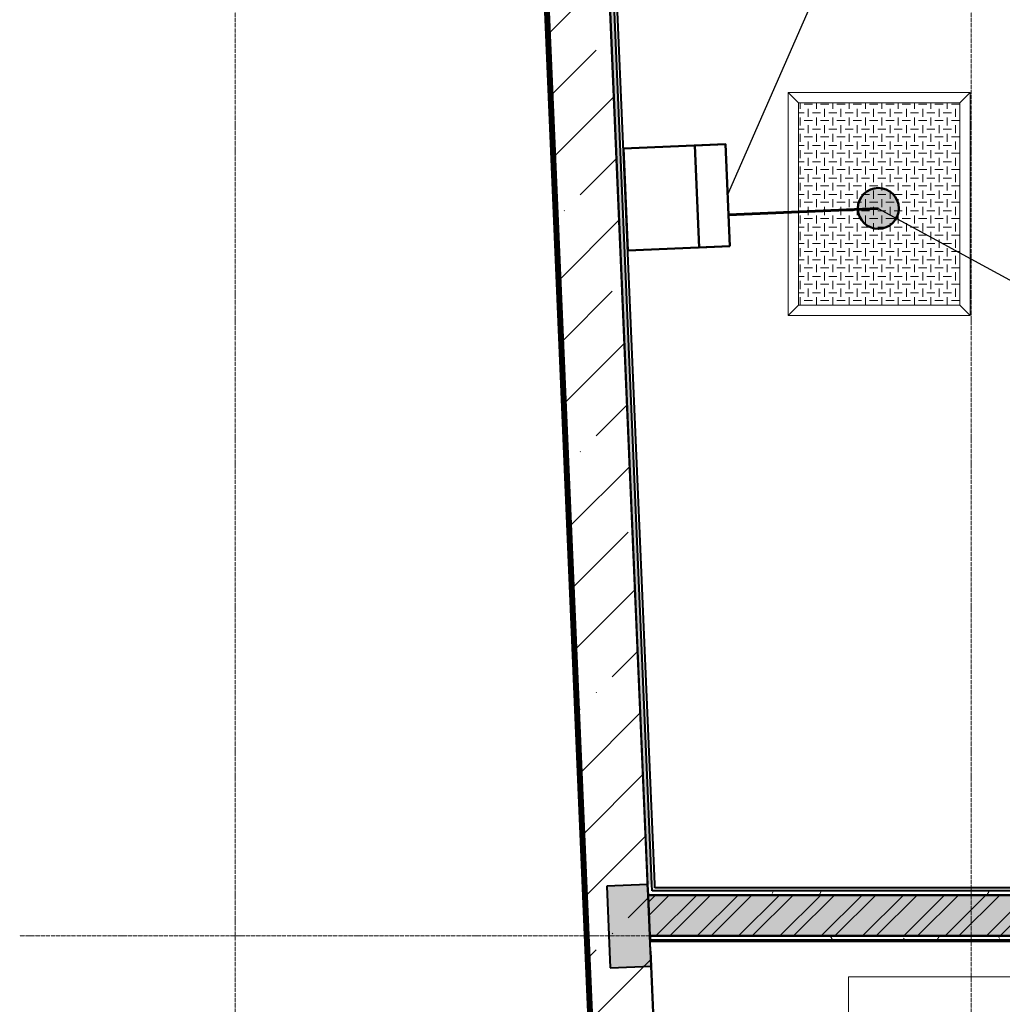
# Model space of a CAD drawing. Header units: millimetres. Extents: x 2069 to 83669, y 801 to 118701.
# Tile 107 of 145: x 9202 to 14010, y 94419 to 99236. Entities that reach past the tile are written whole.
import ezdxf
from ezdxf import colors
from ezdxf.entities.mleader import LeaderData, LeaderLine
from ezdxf.math import Vec2, Vec3

# ---------------------------------------------------------------- set-up
doc = ezdxf.new("R2010")
doc.units = ezdxf.units.MM
doc.set_wipeout_variables(frame=1)
doc.linetypes.add('ADSK_Линия сетки', pattern=[25, 20, -2.5, 0, -2.5])
doc.linetypes.add('CONTINOUS', pattern=[0])
for name, color, linetype, lineweight in [('Каркас несущий', 7, 'Continuous', 18), ('КИП_выноска', 6, 'Continuous', 25), ('КИП_прибор', 140, 'Continuous', 50), ('КИП_трасса', 3, 'Continuous', 60), ('Окна', 7, 'Continuous', 18), ('Оси', 7, 'Continuous', 9), ('Парковка', 7, 'Continuous', 18), ('Стены разрез', 7, 'Continuous', 40), ('Стены штриховка', 7, 'Continuous', 40)]:
    doc.layers.add(name, color=color, linetype=linetype, lineweight=lineweight)
doc.styles.add('Arial', font='arial.ttf', dxfattribs={"width": 0.85, "height": 350})
doc.styles.add('GOST 2.304', font='simplex.shx', dxfattribs={"width": 0.65, "oblique": 15})
pattern_1 = [(0, (0, 0), (406.4, 101.6), [33.528, -271.272, 33.528, -271.272, -1625.6]), (0, (0, 0), (406.4, 101.6), [-609.6, 33.528, -576.072, 33.528, -271.272, -711.2]), (0, (0, 0), (406.4, 101.6), [-1524, 33.528, -169.672, 33.528, -474.472]), (120, (152.4, 50.8), (-291.188181, 301.1527241), [33.528, -271.272, 33.528, -271.272, -1625.6]), (120, (152.4, 50.8), (-291.188181, 301.1527241), [-609.6, 33.528, -576.072, 33.528, -271.272, -711.2]), (120, (152.4, 50.8), (-291.188181, 301.1527241), [-1524, 33.528, -169.672, 33.528, -474.472]), (240, (203.2, 254), (-115.211819, -402.7527241), [33.528, -271.272, 33.528, -271.272, -1625.6]), (240, (203.2, 254), (-115.211819, -402.7527241), [-609.6, 33.528, -576.072, 33.528, -271.272, -711.2]), (240, (203.2, 254), (-115.211819, -402.7527241), [-1524, 33.528, -169.672, 33.528, -474.472])]

# ---------------------------------------------------------------- blocks, each defined once
blk = doc.blocks.new('105_Приямок_C крышкой - 800х1000-3698029-Оборудование_B2_-11_400__На лист секция 6_-11_400')
at = {"layer": 'Каркас несущий', "lineweight": 9, "true_color": 0xd2d2d2}
h = blk.add_hatch(dxfattribs=at)
h.set_pattern_fill('FP_3', color=254, style=0, pattern_type=2)
h.set_pattern_definition([(180, (-42.23, -380), (5e-14, 400), [40, -360]), (180, (-122.23, -380), (5e-14, 400), [40, -360]), (180, (-202.23, -380), (5e-14, 400), [40, -360]), (180, (-282.23, -380), (5e-14, 400), [40, -360]), (180, (-362.23, -380), (5e-14, 400), [37.77, -362.23]), (270, (-100, -360), (400, 2e-14), [40, -360]), (270, (-180, -360), (400, 2e-14), [40, -360]), (270, (-260, -360), (400, 2e-14), [40, -360]), (270, (-340, -360), (400, 2e-14), [40, -360]), (270, (-20, -360), (400, 2e-14), [40, -360]), (180, (0, -340), (5e-14, 400), [40, -360]), (180, (-80, -340), (5e-14, 400), [40, -360]), (180, (-160, -340), (5e-14, 400), [40, -360]), (180, (-240, -340), (5e-14, 400), [40, -360]), (180, (-320, -340), (5e-14, 400), [40, -360]), (270, (-57.77, -320), (400, 2e-14), [40, -360]), (270, (-137.77, -320), (400, 2e-14), [40, -360]), (270, (-217.77, -320), (400, 2e-14), [40, -360]), (270, (-297.77, -320), (400, 2e-14), [40, -360]), (270, (-377.77, -320), (400, 2e-14), [40, -360]), (180, (-42.23, -300), (5e-14, 400), [40, -360]), (180, (-122.23, -300), (5e-14, 400), [40, -360]), (180, (-202.23, -300), (5e-14, 400), [40, -360]), (180, (-282.23, -300), (5e-14, 400), [40, -360]), (180, (-362.23, -300), (5e-14, 400), [37.77, -362.23]), (270, (-100, -280), (400, 2e-14), [40, -360]), (270, (-180, -280), (400, 2e-14), [40, -360]), (270, (-260, -280), (400, 2e-14), [40, -360]), (270, (-340, -280), (400, 2e-14), [40, -360]), (270, (-20, -280), (400, 2e-14), [40, -360]), (180, (0, -260), (5e-14, 400), [40, -360]), (180, (-80, -260), (5e-14, 400), [40, -360]), (180, (-160, -260), (5e-14, 400), [40, -360]), (180, (-240, -260), (5e-14, 400), [40, -360]), (180, (-320, -260), (5e-14, 400), [40, -360]), (270, (-57.77, -240), (400, 2e-14), [40, -360]), (270, (-137.77, -240), (400, 2e-14), [40, -360]), (270, (-217.77, -240), (400, 2e-14), [40, -360]), (270, (-297.77, -240), (400, 2e-14), [40, -360]), (270, (-377.77, -240), (400, 2e-14), [40, -360]), (180, (-42.23, -220), (5e-14, 400), [40, -360]), (180, (-122.23, -220), (5e-14, 400), [40, -360]), (180, (-202.23, -220), (5e-14, 400), [40, -360]), (180, (-282.23, -220), (5e-14, 400), [40, -360]), (180, (-362.23, -220), (5e-14, 400), [37.77, -362.23]), (270, (-100, -200), (400, 2e-14), [40, -360]), (270, (-180, -200), (400, 2e-14), [40, -360]), (270, (-260, -200), (400, 2e-14), [40, -360]), (270, (-340, -200), (400, 2e-14), [40, -360]), (270, (-20, -200), (400, 2e-14), [40, -360]), (180, (0, -180), (5e-14, 400), [40, -360]), (180, (-80, -180), (5e-14, 400), [40, -360]), (180, (-160, -180), (5e-14, 400), [40, -360]), (180, (-240, -180), (5e-14, 400), [40, -360]), (180, (-320, -180), (5e-14, 400), [40, -360]), (270, (-57.77, -160), (400, 2e-14), [40, -360]), (270, (-137.77, -160), (400, 2e-14), [40, -360]), (270, (-217.77, -160), (400, 2e-14), [40, -360]), (270, (-297.77, -160), (400, 2e-14), [40, -360]), (270, (-377.77, -160), (400, 2e-14), [40, -360]), (180, (-42.23, -140), (5e-14, 400), [40, -360]), (180, (-122.23, -140), (5e-14, 400), [40, -360]), (180, (-202.23, -140), (5e-14, 400), [40, -360]), (180, (-282.23, -140), (5e-14, 400), [40, -360]), (180, (-362.23, -140), (5e-14, 400), [37.77, -362.23]), (270, (-100, -120), (400, 2e-14), [40, -360]), (270, (-180, -120), (400, 2e-14), [40, -360]), (270, (-260, -120), (400, 2e-14), [40, -360]), (270, (-340, -120), (400, 2e-14), [40, -360]), (270, (-20, -120), (400, 2e-14), [40, -360]), (180, (0, -100), (5e-14, 400), [40, -360]), (180, (-80, -100), (5e-14, 400), [40, -360]), (180, (-160, -100), (5e-14, 400), [40, -360]), (180, (-240, -100), (5e-14, 400), [40, -360]), (180, (-320, -100), (5e-14, 400), [40, -360]), (270, (-57.77, -80), (400, 2e-14), [40, -360]), (270, (-137.77, -80), (400, 2e-14), [40, -360]), (270, (-217.77, -80), (400, 2e-14), [40, -360]), (270, (-297.77, -80), (400, 2e-14), [40, -360]), (270, (-377.77, -80), (400, 2e-14), [40, -360]), (180, (-42.23, -60), (5e-14, 400), [40, -360]), (180, (-122.23, -60), (5e-14, 400), [40, -360]), (180, (-202.23, -60), (5e-14, 400), [40, -360]), (180, (-282.23, -60), (5e-14, 400), [40, -360]), (180, (-362.23, -60), (5e-14, 400), [37.77, -362.23]), (270, (-100, -40), (400, 2e-14), [40, -360]), (270, (-180, -40), (400, 2e-14), [40, -360]), (270, (-260, -40), (400, 2e-14), [40, -360]), (270, (-340, -40), (400, 2e-14), [40, -360]), (270, (-20, -40), (400, 2e-14), [40, -360]), (180, (0, -20), (5e-14, 400), [40, -360]), (180, (-80, -20), (5e-14, 400), [40, -360]), (180, (-160, -20), (5e-14, 400), [40, -360]), (180, (-240, -20), (5e-14, 400), [40, -360]), (180, (-320, -20), (5e-14, 400), [40, -360]), (270, (-57.77, 0), (400, 2e-14), [40, -360]), (270, (-137.77, 0), (400, 2e-14), [40, -360]), (270, (-217.77, 0), (400, 2e-14), [40, -360]), (270, (-297.77, 0), (400, 2e-14), [40, -360]), (270, (-377.77, 0), (400, 2e-14), [40, -360])])
h.paths.add_polyline_path([(-495, 395), (-495, -395), (495, -395), (495, 395), (166.7, 395)])
at = {"layer": 'Каркас несущий', "color": 253, "true_color": 0xaaaaaa}
for p, q in [((-495, 395), (-545, 445)), ((495, 395), (545, 445)), ((-495, -395), (-545, -445)), ((495, -395), (545, -445))]:
    blk.add_line(p, q, dxfattribs=at)
at = {"layer": 'Каркас несущий', "color": 253, "lineweight": 9, "true_color": 0xaaaaaa}
for p, q in [((495, 395), (-495, 395)), ((-495, 395), (-495, -395)), ((495, -395), (495, 395)), ((-495, -395), (495, -395))]:
    blk.add_line(p, q, dxfattribs=at)
at = {"layer": 'Окна', "color": 253, "true_color": 0xaaaaaa}
for p, q in [((-545, -445), (-545, 445)), ((-545, 445), (545, 445)), ((545, 445), (545, -445)), ((495, 395), (-495, 395)), ((-495, 395), (-495, -395)), ((495, 395), (495, -395)), ((-495, -395), (495, -395)), ((545, -445), (-545, -445))]:
    blk.add_line(p, q, dxfattribs=at)
blk = doc.blocks.new('199_Парковочные места 3 класса и МГН - Малый класс-4755746-Оборудование_B2_-11_400__На лист секция 6_-11_400')
at = {"layer": 'Парковка', "color": 253, "true_color": 0xaaaaaa}
for p, q in [((0, 0), (2500, 0)), ((2500, 0), (2500, -5300)), ((0, -5300), (0, -1000)), ((250, -4625), (250, -4775)), ((250, -4625), (350, -4625)), ((300, -4665), (2200, -4665)), ((350, -4625), (350, -4665)), ((2150, -4625), (2150, -4665)), ((2150, -4625), (2250, -4625)), ((2250, -4625), (2250, -4775)), ((300, -4735), (2200, -4735)), ((350, -4735), (350, -4775)), ((2150, -4735), (2150, -4775)), ((250, -4775), (350, -4775)), ((2150, -4775), (2250, -4775)), ((2500, -5300), (0, -5300))]:
    blk.add_line(p, q, dxfattribs=at)
for centre, start, end in [((300, -4700), 90, 270), ((2200, -4700), 270, 90)]:
    blk.add_arc(centre, 35, start, end, dxfattribs=at)
blk = doc.blocks.new('135_SLK_GD_AR_rvt-1-Оборудование_B2_-11_400__На лист секция 6_-11_400')
at = {"layer": 'Стены разрез', "lineweight": 9, "true_color": 0xaaaaaa}
h = blk.add_hatch(dxfattribs=at)
h.set_pattern_fill('FP_4', color=253, style=0, pattern_type=2)
h.set_pattern_definition(pattern_1)
h.paths.add_polyline_path([(-13045992.2, -9195848.3), (-13045972.2, -9195847.5), (-13046752.5, -9177610), (-13046772.5, -9177610.9), (-13046022.7, -9195135.1)])
at = {"layer": 'Стены разрез', "lineweight": 18, "true_color": 0xcbcbcb}
blk.add_hatch(color=9, dxfattribs=at).paths.add_polyline_path([(-13046174.9, -9196256.5), (-13045975.1, -9196248), (-13045992.2, -9195848.3), (-13046192, -9195856.9)])
at = {"layer": 'Стены разрез', "lineweight": 9, "true_color": 0xaaaaaa}
h = blk.add_hatch(dxfattribs=at)
h.set_pattern_fill('FP_1', color=253, style=0, pattern_type=2)
h.set_pattern_definition([(50, (0, 0), (218.6211678, -19.1267987), [22.86, -251.46]), (355, (0, 0), (-42.2918743, 229.2684153), [18.288, -201.168]), (100.451, (18.22, -1.6), (176.3310746, 210.139632), [19.428, -213.708]), (46.184, (0, 60.96), (325.29495, -50.4516404), [34.29, -377.19]), (96.636, (27.1, 56.76), (284.8830085, 296.912656), [29.142, -320.562]), (351.184, (0, 60.96), (284.8858166, 296.910704), [27.432, -301.752]), (21, (30.48, 45.72), (181.9375257, -122.7183205), [22.86, -251.46]), (326, (30.48, 45.72), (74.1622266, 221.0261817), [18.288, -201.168]), (71.451, (45.64, 35.5), (256.100348, 98.305262), [19.428, -213.708]), (37.5, (0, 0), (3.70638957, 101.46589536), [3.353, -195.377, 3.353, -200.863, -201.93]), (37.5, (0, 0), (3.70638957, 101.46589536), [-402.946, 3.353, -198.577]), (7.5, (0, 0), (80.18357624, 120.2165259), [3.353, -113.081, 3.353, -190.805, -76.962]), (7.5, (0, 0), (80.18357624, 120.2165259), [-310.591, 3.353, -73.609]), (327.5, (-67.97, 0), (162.70864647, -6.87497134), [3.353, -72.847, 3.353, -234.391, -315.468]), (327.5, (-67.97, 0), (162.70864647, -6.87497134), [-313.944, 3.353, -312.115]), (317.5, (-98.45, 0), (177.7546761, 30.511831), [3.353, -95.707, 3.353, -154.534, -224.028]), (317.5, (-98.45, 0), (177.7546761, 30.511831), [-256.946, 3.353, -220.675])])
h.paths.add_polyline_path([(-13042876.3, -9196100.3), (-13040709.7, -9196100.3), (-13040709.7, -9195900.3), (-13045990, -9195900.3), (-13045981.4, -9196100.3), (-13045145.5, -9196100.3)])
h = blk.add_hatch(dxfattribs=at)
h.set_pattern_fill('FP_2', color=253, style=0, pattern_type=2)
h.set_pattern_definition([(45, (0, 0), (-101.0278814, 101.0278814), []), (45, (67.35, 0), (-101.0278814, 101.0278814), [])])
h.paths.add_polyline_path([(-13042876.3, -9196100.3), (-13040709.7, -9196100.3), (-13040709.7, -9195900.3), (-13045990, -9195900.3), (-13045981.4, -9196100.3), (-13045145.5, -9196100.3)])
h = blk.add_hatch(dxfattribs=at)
h.set_pattern_fill('FP_4', color=253, style=0, pattern_type=2)
h.set_pattern_definition(pattern_1)
h.paths.add_polyline_path([(-13040709.7, -9195900.3), (-13040709.7, -9195880.3), (-13045970.8, -9195880.3), (-13045969.9, -9195900.3), (-13042876.3, -9195900.3)])
h = blk.add_hatch(dxfattribs=at)
h.set_pattern_fill('FP_4', color=253, style=0, pattern_type=2)
h.set_pattern_definition(pattern_1)
h.paths.add_polyline_path([(-13040709.7, -9196120.3), (-13040709.7, -9196100.3), (-13045979.3, -9196100.3), (-13045979.3, -9196120.3), (-13042876.3, -9196120.3)])
at = {"layer": 'Стены разрез', "color": 253, "true_color": 0xaaaaaa}
for p, q in [((-13046771.9, -9177625.8), (-13045992.2, -9195848.3)), ((-13045957.2, -9195846.8), (-13046736.9, -9177624.3)), ((-13045992.2, -9195848.3), (-13046192, -9195856.9)), ((-13046192, -9195856.9), (-13046174.9, -9196256.5)), ((-13045956.4, -9195865.3), (-13045957.2, -9195846.8)), ((-13040709.7, -9195865.3), (-13045956.4, -9195865.3)), ((-13045954.9, -9195900.3), (-13045990, -9195900.3)), ((-13045990, -9195900.3), (-13045969.9, -9195900.3)), ((-13045981.4, -9196100.3), (-13040709.7, -9196100.3)), ((-13045975.1, -9196248), (-13045981.4, -9196100.3)), ((-13040709.7, -9196100.3), (-13045979.3, -9196100.3)), ((-13045979.3, -9196100.3), (-13045979.3, -9196125.3)), ((-13045979.3, -9196125.3), (-13040709.7, -9196125.3)), ((-13045976.2, -9196175.2), (-13045978.2, -9196175.3)), ((-13045978.2, -9196175.3), (-13045257.7, -9213013.7)), ((-13045255.7, -9213013.7), (-13045976.2, -9196175.2)), ((-13046174.9, -9196256.5), (-13045975.1, -9196248))]:
    blk.add_line(p, q, dxfattribs=at)
at = {"layer": 'Стены штриховка', "color": 253, "true_color": 0xaaaaaa}
for p, q in [((-13045972.2, -9195847.5), (-13046751.9, -9177625)), ((-13045990, -9195900.3), (-13045992.2, -9195848.3)), ((-13045992.2, -9195848.3), (-13045990, -9195900.3)), ((-13045970.8, -9195880.3), (-13045972.2, -9195847.5)), ((-13045990, -9195900.3), (-13045981.4, -9196100.3)), ((-13045981.4, -9196100.3), (-13045990, -9195900.3)), ((-13045955.8, -9195880.3), (-13045970.8, -9195880.3)), ((-13045969.9, -9195900.3), (-13045954.9, -9195900.3)), ((-13040709.7, -9195880.3), (-13045955.8, -9195880.3)), ((-13040709.7, -9195900.3), (-13045954.9, -9195900.3)), ((-13045954.9, -9195900.3), (-13040709.7, -9195900.3)), ((-13045979.3, -9196120.3), (-13040709.7, -9196120.3))]:
    blk.add_line(p, q, dxfattribs=at)
at = {"layer": 'Окна', "color": 253, "lineweight": 18, "true_color": 0xaaaaaa, "rotation": 90.00000000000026}
blk.add_blockref('105_Приямок_C крышкой - 800х1000-3698029-Оборудование_B2_-11_400__На лист секция 6_-11_400', (-13044859.7, -9192520.3), dxfattribs=at)
at = {"layer": 'Парковка', "color": 253, "lineweight": 18, "true_color": 0xaaaaaa, "rotation": 269.999999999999}
blk.add_blockref('199_Парковочные места 3 класса и МГН - Малый класс-4755746-Оборудование_B2_-11_400__На лист секция 6_-11_400', (-13039709.7, -9196300.3), dxfattribs=at)
blk = doc.blocks.new('135_SLK_GD_KR_rvt-1-Оборудование_B2_-11_400__На лист секция 6_-11_400')
at = {"layer": 'Стены разрез', "lineweight": 9, "true_color": 0xaaaaaa}
h = blk.add_hatch(dxfattribs=at)
h.set_pattern_fill('FP_6', color=253, style=0, pattern_type=2)
h.set_pattern_definition([(45, (0, 0), (-314.308964, 314.308964), []), (45, (314.3, 0), (-314.308964, 314.308964), [555.625, -111.125, 3.353, -107.772])])
h.paths.add_polyline_path([(-13045257.8, -9213012.7), (-13046773.3, -9177590.9), (-13047073.1, -9177603.7), (-13045559, -9212989.3)])
at = {"layer": 'Стены разрез', "color": 253, "true_color": 0xaaaaaa}
for p, q in [((-13047106.7, -9177284.8), (-13045579.1, -9212987.7)), ((-13047073.1, -9177603.7), (-13045559, -9212989.3)), ((-13045559, -9212989.3), (-13047073.1, -9177603.7)), ((-13045257.8, -9213012.7), (-13046773.3, -9177590.9))]:
    blk.add_line(p, q, dxfattribs=at)
at = {"layer": 'Стены штриховка', "color": 253, "true_color": 0xaaaaaa}
for p, q in [((-13047096.3, -9177294.4), (-13045569.1, -9212988.5)), ((-13047092.2, -9177298.2), (-13045565.1, -9212988.8)), ((-13047088, -9177302.1), (-13045561.1, -9212989.1))]:
    blk.add_line(p, q, dxfattribs=at)
blk = doc.blocks.new('A$C946fac60')
at = {"layer": 'Оси', "color": 253, "linetype": 'ADSK_Линия сетки', "true_color": 0xaaaaaa}
for p, q in [((7302.7, 800), (7302.7, 90869.8)), ((10902.7, 800), (10902.7, 90869.8)), ((78533.6, 71931.6), (6248, 71931.6))]:
    blk.add_line(p, q, dxfattribs=at)
at = {"lineweight": 5}
for name in ['135_SLK_GD_KR_rvt-1-Оборудование_B2_-11_400__На лист секция 6_-11_400', '135_SLK_GD_AR_rvt-1-Оборудование_B2_-11_400__На лист секция 6_-11_400']:
    blk.add_blockref(name, (13055312.4, 9268031.9), dxfattribs=at)
blk = doc.blocks.new('_None')
blk = doc.blocks.new('*U213')
at = {"linetype": 'Continuous'}
blk.add_wipeout([(-2.5, -2.5), (-2.5, 2.5), (2.5, 2.5), (2.5, -2.5)], dxfattribs=at)
at = {"color": 0, "linetype": 'Continuous'}
for points in [[(-2.5, -2.5), (2.5, -2.5), (2.5, 2.5), (-2.5, 2.5)], [(-2.5, -2.5), (2.5, -2.5), (2.5, -1), (-2.5, -1)]]:
    blk.add_lwpolyline(points, close=True, dxfattribs=at)
blk = doc.blocks.new('Датчик')
h = blk.add_hatch(color=0)
h.dxf.hatch_style = 1
h.paths.add_polyline_path([(-1, 0, 1), (1, 0, 1)])
at = {"color": 0}
blk.add_circle((0, 0), 1, dxfattribs=at)
at = {"color": 0, "linetype": 'CONTINOUS', "lineweight": 25, "style": 'GOST 2.304', "width": 0.85, "flags": 1}
blk.add_attdef('ИМЯ', (-2.816, 1.555), '', height=2.5, dxfattribs=at)

msp = doc.modelspace()

# ---------------------------------------------------------------- block references
msp.add_blockref('A$C946fac60', (2954.3, 22822.3))

# ---------------------------------------------------------------- next in the draw order: leaders
at = {"layer": 'КИП_выноска'}
ml = msp.add_multileader_mtext('Standard', dxfattribs=at)
ml.set_content('ШУ-ДН1.10', color=256, style='Arial')
ml.set_leader_properties(color=256, linetype='ByLayer', lineweight=-1)
ml.set_arrow_properties(name='NONE')
ml.build(insert=Vec2(0, 0))
ml.multileader.update_dxf_attribs({"has_dogleg": 0, "text_left_attachment_type": 6, "text_right_attachment_type": 6, "dogleg_length": 0.5, "arrow_head_size": 300})
ctx = ml.context
ctx.base_point, ctx.char_height, ctx.arrow_head_size, ctx.landing_gap_size, ctx.plane_origin = Vec3(14095.3, 101647.1), 250, 300, 100, Vec3(9456.5, 96794.7)
ctx.left_attachment, ctx.right_attachment = 6, 6
notes = []
notes.append((ctx, [(0, (1, 1, 0), (14094.8, 101647.1), (1, 0), 0.5, [(0, [(12665.8, 98377.3)], 0, [])])]))
ctx.mtext.insert, ctx.mtext.flow_direction = Vec3(14195.3, 101955.4), 5
ctx.mtext.has_bg_fill, ctx.mtext.bg_color, ctx.mtext.bg_scale_factor, ctx.mtext.bg_transparency, ctx.mtext.use_window_bg_color = 1, -1027028792, 1.5, 0, 1
for ctx, leaders in notes:
    for number, flags, end, landing, length, lines in leaders:
        leader = LeaderData()
        leader.index, (leader.has_last_leader_line, leader.has_dogleg_vector, leader.attachment_direction) = number, flags
        leader.last_leader_point, leader.dogleg_vector, leader.dogleg_length = Vec3(end), Vec3(landing), length
        for number, points, colour, breaks in lines:
            line = LeaderLine()
            line.index, line.vertices, line.color, line.breaks = number, Vec3.list(points), colors.encode_raw_color(colour), breaks
            leader.lines.append(line)
        ctx.leaders.append(leader)

# ---------------------------------------------------------------- next in the draw order: block references
at = {"layer": 'КИП_прибор', "linetype": 'ByBlock', "xscale": 100, "yscale": 100, "zscale": 100, "rotation": 92.45000000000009}
msp.add_blockref('*U213', (12416, 98366.6), dxfattribs=at)
at = {"layer": 'КИП_прибор', "linetype": 'Continuous', "xscale": 100, "yscale": 100, "zscale": 100}
msp.add_blockref('Датчик', (13403, 98312.7), dxfattribs=at)

# ---------------------------------------------------------------- next in the draw order: leaders
at = {"layer": 'КИП_выноска'}
ml = msp.add_multileader_mtext('Standard', dxfattribs=at)
ml.set_content('LS1.10.1...LS1.10.4\\PДН1.10.1, ДН1.10.2', color=256, style='Arial')
ml.set_leader_properties(color=256, linetype='ByLayer', lineweight=-1)
ml.set_arrow_properties(name='NONE')
ml.build(insert=Vec2(0, 0))
ml.multileader.update_dxf_attribs({"has_dogleg": 0, "text_left_attachment_type": 6, "text_right_attachment_type": 6, "dogleg_length": 0.5, "arrow_head_size": 300})
ctx = ml.context
ctx.base_point, ctx.char_height, ctx.arrow_head_size, ctx.landing_gap_size, ctx.plane_origin = Vec3(15262.7, 97298.4), 250, 300, 100, Vec3(21135.3, 94737.8)
ctx.left_attachment, ctx.right_attachment = 6, 6
notes = []
notes.append((ctx, [(0, (1, 1, 0), (15262.2, 97298.4), (1, 0), 0.5, [(0, [(13403, 98312.7)], 0, [])])]))
ctx.mtext.insert, ctx.mtext.width, ctx.mtext.flow_direction = Vec3(15362.7, 97606.7), 3078.848, 5
ctx.mtext.has_bg_fill, ctx.mtext.bg_color, ctx.mtext.bg_scale_factor, ctx.mtext.bg_transparency, ctx.mtext.use_window_bg_color = 1, -1027028792, 1.5, 0, 1
for ctx, leaders in notes:
    for number, flags, end, landing, length, lines in leaders:
        leader = LeaderData()
        leader.index, (leader.has_last_leader_line, leader.has_dogleg_vector, leader.attachment_direction) = number, flags
        leader.last_leader_point, leader.dogleg_vector, leader.dogleg_length = Vec3(end), Vec3(landing), length
        for number, points, colour, breaks in lines:
            line = LeaderLine()
            line.index, line.vertices, line.color, line.breaks = number, Vec3.list(points), colors.encode_raw_color(colour), breaks
            leader.lines.append(line)
        ctx.leaders.append(leader)

# ---------------------------------------------------------------- next in the draw order: linework, layer by layer
at = {"layer": 'КИП_трасса'}
msp.add_line((13403, 98312.7), (12669.9, 98281.4), dxfattribs=at)

doc.saveas('drawing.dxf')
